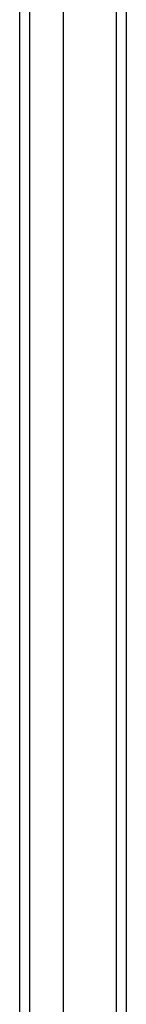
# Model space of a CAD drawing. Header units: inches. Extents: x 11 to 130, y 11 to 79.
# Tile 30 of 57: x 78.18 to 79.046, y 44.734 to 52.704. Entities that reach past the tile are written whole.
import ezdxf

# ---------------------------------------------------------------- set-up
doc = ezdxf.new("R2010")
doc.units = ezdxf.units.IN
doc.header["$MEASUREMENT"] = 0
doc.layers.add('Visible Edges(ANSI)', color=7, linetype='Continuous', lineweight=25)
doc.layers.add('Visible Tangent Edges(ANSI)', color=7, linetype='Continuous', lineweight=25)

msp = doc.modelspace()

# ---------------------------------------------------------------- linework, layer by layer
at = {"layer": 'Visible Edges(ANSI)'}
for p, q in [((79.0458, 30.7571), (79.0458, 60.5891)), ((78.534, 59.9644), (78.534, 31.3818)), ((78.1797, 59.776), (78.1797, 31.5702))]:
    msp.add_line(p, q, dxfattribs=at)
at = {"layer": 'Visible Tangent Edges(ANSI)'}
for p, q in [((78.9618, 60.5891), (78.9618, 30.7571)), ((78.2637, 31.4552), (78.2637, 59.891))]:
    msp.add_line(p, q, dxfattribs=at)

doc.saveas('drawing.dxf')
